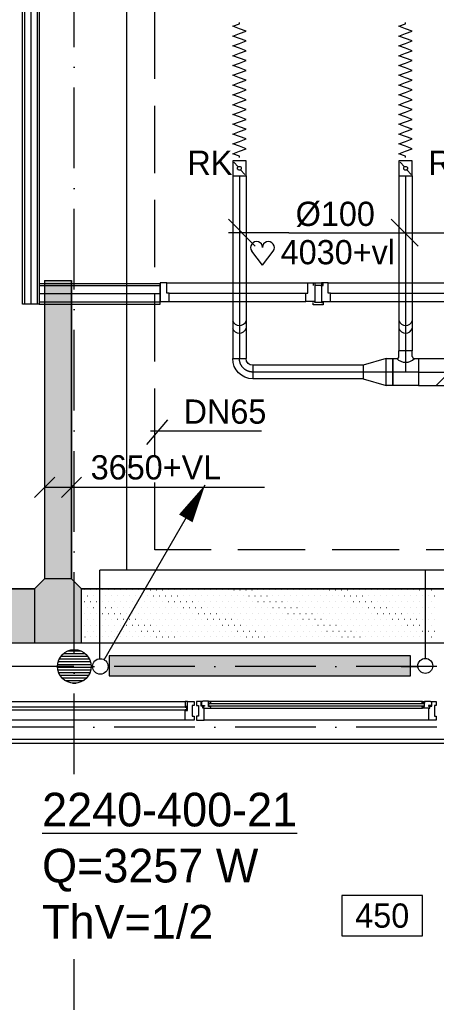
# Model space of a CAD drawing. Extents: x 25315 to 170951, y 867852 to 951952.
# Tile 86 of 119: x 99617 to 102715, y 910768 to 918082. Entities that reach past the tile are written whole.
import ezdxf
from ezdxf.enums import TextEntityAlignment as Align

# ---------------------------------------------------------------- set-up
doc = ezdxf.new("R2010")
doc.units = 0
doc.header["$LTSCALE"] = 100
for name, pattern in [('2322107', [2000, 1000, 1000]), ('2322108', [7, 5, -2]), ('CENTER2', [11.25, 7.5, -1.25, 1.25, -1.25]), ('CENTER4', [5, 3.125, -0.625, 0.625, -0.625]), ('DASHDOT', [9, 6, -1.5, 0, -1.5]), ('LURETOUR', [6, 4, -2])]:
    doc.linetypes.add(name, pattern=pattern)
doc.layers.get('0').update_dxf_attribs({"linetype": 'CONTINUOUS'})
for name, color, linetype in [('AL$7----_STRAMIEN', 1, 'DASHDOT'), ('BOUW', 8, 'CONTINUOUS'), ('KABELGOOT', 8, 'CONTINUOUS'), ('WI561---', 1, 'CONTINUOUS'), ('WL531---', 4, 'CONTINUOUS'), ('WL561---', 4, 'CONTINUOUS'), ('WL561---_AANVOER', 4, 'CONTINUOUS'), ('WL561---_RETOUR', 4, 'CONTINUOUS'), ('WL570---', 3, 'CONTINUOUS'), ('WL570---_HARTLIJN', 7, 'CONTINUOUS'), ('WL570---_RETOUR', 3, 'CONTINUOUS'), ('WL570---_TOEVOER', 3, 'CONTINUOUS'), ('WM570---', 1, 'CONTINUOUS')]:
    doc.layers.add(name, color=color, linetype=linetype)
doc.styles.add('BURO-018', font='BUROFONT.shx', dxfattribs={"height": 180})
doc.styles.add('BURO-025', font='BUROFONT.shx', dxfattribs={"height": 250})

# ---------------------------------------------------------------- blocks, each defined once
blk = doc.blocks.new('LU-ORND')
at = {"color": 0, "linetype": 'CONTINUOUS'}
for p, q in [((-3, 1.5), (-3, -1.5)), ((3, 1.5), (-3, 1.5)), ((3, -1.5), (3, 1.5)), ((-3, -1.5), (3, -1.5))]:
    blk.add_line(p, q, dxfattribs=at)
blk = doc.blocks.new('2322401')
at = {"color": 0, "linetype": 'CONTINUOUS'}
for p, q in [((-0.5, 0.5, 1), (-0.5, 0.5)), ((-0.5, 0.5, 1), (-0.5, -0.5, 1)), ((0.5, 0.5, 1), (-0.5, 0.5, 1)), ((0.5, 0.5), (-0.5, 0.5)), ((-0.5, 0.5), (-0.5, -0.5)), ((0.5, 0.5, 1), (0.5, 0.5)), ((0.5, -0.5, 1), (0.5, 0.5, 1)), ((0.5, -0.5), (0.5, 0.5)), ((-0.5, -0.5, 1), (-0.5, -0.5)), ((-0.5, -0.5, 1), (0.5, -0.5, 1)), ((-0.5, -0.5), (0.5, -0.5)), ((0.5, -0.5, 1), (0.5, -0.5))]:
    blk.add_line(p, q, dxfattribs=at)
blk = doc.blocks.new('CVHATCH1')
at = {"color": 0, "linetype": 'CONTINUOUS'}
blk.add_solid([(-0.5, -0.5), (0.5, -0.5), (-0.5, 0.5), (0.5, 0.5)], dxfattribs=at)
blk = doc.blocks.new('CVRINFO2')
at = {"color": 0, "linetype": 'CONTINUOUS', "style": 'BURO-025'}
for tag, p in [('CV_TEXT125', (0, 0)), ('CV_TEXT225', (0, -4.167)), ('CV_TEXT325', (0, -8.333)), ('CV_TEXT425', (0, -12.5))]:
    blk.add_attdef(tag, p, '', height=2.5, dxfattribs=at)
blk = doc.blocks.new('LDV1107')
at = {"color": 0, "linetype": 'CONTINUOUS'}
blk.add_line((0.25, 0.433), (6.75, 11.691), dxfattribs=at)
blk.add_lwpolyline([(6.75, 11.691, 0, 1, 0), (5.5, 9.526, 1, 1, 0)], format="xyseb", dxfattribs=at)
blk.add_circle((0, 0), 0.5, dxfattribs=at)
blk = doc.blocks.new('LU-1D-K-64')
at = {"color": 0, "linetype": 'CONTINUOUS'}
for p, q in [((-0.5, 50), (0.5, 50)), ((-0.5, -50), (0.5, -50))]:
    blk.add_line(p, q, dxfattribs=at)
at = {"layer": 'WL570---_HARTLIJN', "linetype": 'CENTER2'}
blk.add_line((-0.5, 0), (0.5, 0), dxfattribs=at)
blk = doc.blocks.new('LU-1D-KL1-6470')
at = {"color": 0, "linetype": 'CONTINUOUS'}
for p, q in [((-56, 50), (-56, -50)), ((56, 50), (-56, 50)), ((45.6, 40.7), (10.4, 9.3)), ((56, -50), (56, 50)), ((-56, -50), (56, -50)), ((-10.4, -9.3), (-45.6, -40.7))]:
    blk.add_line(p, q, dxfattribs=at)
blk.add_circle((0, 0), 14, dxfattribs=at)
blk = doc.blocks.new('LU-1D-F-643EB')
at = {"color": 0, "linetype": 'CONTINUOUS'}
for p, q in [((-501.7, 0), (-491.4, 0)), ((-491.4, 0), (-473.2, 50)), ((-473.2, 50), (-455, 0)), ((-455, 0), (-436.8, -50)), ((-436.8, -50), (-418.6, 0)), ((-418.6, 0), (-400.4, 50)), ((-400.4, 50), (-382.2, 0)), ((-382.2, 0), (-364, -50)), ((-364, -50), (-345.8, 0)), ((-345.8, 0), (-327.6, 50)), ((-327.6, 50), (-309.4, 0)), ((-309.4, 0), (-291.2, -50)), ((-291.2, -50), (-273, 0)), ((-273, 0), (-254.8, 50)), ((-254.8, 50), (-236.6, 0)), ((-236.6, 0), (-218.4, -50)), ((-218.4, -50), (-200.2, 0)), ((-200.2, 0), (-182, 50)), ((-182, 50), (-163.8, 0)), ((-163.8, 0), (-145.6, -50)), ((-145.6, -50), (-127.4, 0)), ((-127.4, 0), (-109.2, 50)), ((-109.2, 50), (-91, 0)), ((-91, 0), (-72.8, -50)), ((-72.8, -50), (-54.6, 0)), ((-54.6, 0), (-36.4, 50)), ((-36.4, 50), (-18.2, 0)), ((-18.2, 0), (0, -50)), ((0, -50), (18.2, 0)), ((18.2, 0), (36.4, 50)), ((36.4, 50), (54.6, 0)), ((54.6, 0), (72.8, -50)), ((72.8, -50), (91, 0)), ((91, 0), (109.2, 50)), ((109.2, 50), (127.4, 0)), ((127.4, 0), (145.6, -50)), ((145.6, -50), (163.8, 0)), ((163.8, 0), (182, 50)), ((182, 50), (200.2, 0)), ((200.2, 0), (218.4, -50)), ((218.4, -50), (236.6, 0)), ((236.6, 0), (254.8, 50)), ((254.8, 50), (273, 0)), ((273, 0), (291.2, -50)), ((291.2, -50), (309.4, 0)), ((309.4, 0), (327.6, 50)), ((327.6, 50), (345.8, 0)), ((345.8, 0), (364, -50)), ((364, -50), (382.2, 0)), ((382.2, 0), (400.4, 50)), ((400.4, 50), (418.6, 0)), ((418.6, 0), (436.8, -50)), ((436.8, -50), (455, 0)), ((455, 0), (473.2, 50)), ((473.2, 50), (491.4, 0)), ((491.4, 0), (501.7, 0))]:
    blk.add_line(p, q, dxfattribs=at)
blk = doc.blocks.new('LU-1D-K-C8')
at = {"color": 0, "linetype": 'CONTINUOUS'}
for p, q in [((-0.5, 100), (0.5, 100)), ((-0.5, -100), (0.5, -100))]:
    blk.add_line(p, q, dxfattribs=at)
at = {"layer": 'WL570---_HARTLIJN', "linetype": 'CENTER2'}
blk.add_line((-0.5, 0), (0.5, 0), dxfattribs=at)
blk = doc.blocks.new('LU-1D-T--5A-C8645ABE9D')
at = {"color": 0, "linetype": 'CONTINUOUS'}
for p, q in [((-95.4, -100), (-95.4, 100)), ((-95.4, 100), (95.4, 100)), ((95.4, 100), (95.4, -100)), ((-66, -100), (-95.4, -100)), ((-50, -116), (-50, -157.3)), ((50, -116), (50, -157.3)), ((95.4, -100), (66, -100)), ((-50, -157.3), (50, -157.3))]:
    blk.add_line(p, q, dxfattribs=at)
at = {"color": 0, "linetype": 'CONTINUOUS', "flags": 128}
for points in [[(-50, -116, 0.02182), (-50.1, -114.2, 0.037214), (-50.2, -113.2, 0.006436), (-50.8, -111.1, 0.02182), (-51, -110.5, 0.02182), (-51.5, -109.2, 0.02182), (-52.1, -108, 0.02182), (-52.9, -106.8, 0.02182), (-53.7, -105.7, 0.02182), (-54.7, -104.7, 0.02182), (-55.7, -103.7, 0.02182), (-56.8, -102.9, 0.02182), (-58, -102.1, 0.02182), (-59.2, -101.5, 0.02182), (-60.5, -101, 0.02182), (-61.1, -100.8, 0.006436), (-63.2, -100.2, 0.037214), (-64.2, -100.1, 0.02182), (-66, -100)], [(66, -100, 0.02182), (64.2, -100.1, 0.037214), (63.2, -100.2, 0.006436), (61.1, -100.8, 0.02182), (60.5, -101, 0.02182), (59.2, -101.5, 0.02182), (58, -102.1, 0.02182), (56.8, -102.9, 0.02182), (55.7, -103.7, 0.02182), (54.7, -104.7, 0.02182), (53.7, -105.7, 0.02182), (52.9, -106.8, 0.02182), (52.1, -108, 0.02182), (51.5, -109.2, 0.02182), (51, -110.5, 0.02182), (50.8, -111.1, 0.006436), (50.2, -113.2, 0.037214), (50.1, -114.2, 0.02182), (50, -116)]]:
    blk.add_lwpolyline(points, format="xyb", dxfattribs=at)
at = {"color": 0, "linetype": 'CONTINUOUS'}
blk.add_arc((0, -166), 93.3, 45, 135, dxfattribs=at)
at = {"layer": 'WL570---_HARTLIJN', "linetype": 'CENTER4'}
for p, q in [((-95.4, 0), (95.4, 0)), ((0, -157.3), (0, 0))]:
    blk.add_line(p, q, dxfattribs=at)
blk = doc.blocks.new('LU-1D-VCH-C864A932')
at = {"color": 0, "linetype": 'CONTINUOUS'}
for p, q in [((0, -100), (0, 100)), ((0, 100), (50, 100)), ((50, 100), (50, -100)), ((219.0422, 50), (50, 100)), ((219.0422, -50), (219.0422, 50)), ((50, -100), (219.0422, -50)), ((50, -100), (0, -100))]:
    blk.add_line(p, q, dxfattribs=at)
at = {"layer": 'WL570---_HARTLIJN', "linetype": 'CENTER4'}
blk.add_line((0, 0), (219.0422, 0), dxfattribs=at)
blk = doc.blocks.new('LU-1D-B-1-645A64')
at = {"color": 0, "linetype": 'CONTINUOUS'}
for p, q in [((50, 100), (-50, 100)), ((-100, 50), (-100, -50))]:
    blk.add_line(p, q, dxfattribs=at)
for radius in [50, 150]:
    blk.add_arc((-100, 100), radius, 270, 0, dxfattribs=at)
at = {"layer": 'WL570---_HARTLIJN', "linetype": 'CENTER4'}
blk.add_arc((-100, 100), 100, 270, 0, dxfattribs=at)
blk = doc.blocks.new('*U454', base_point=(102813.6, 609491.6))
at = {"color": 0, "linetype": 'CONTINUOUS'}
for p, q in [((102713.9, 609491.9), (102913.3, 609691.3)), ((102813.6, 608891.6), (102813.6, 609691.6)), ((102813.6, 608891.6), (103453.5, 608891.6))]:
    blk.add_line(p, q, dxfattribs=at)
at = {"layer": 'WM570---', "linetype": 'CONTINUOUS', "style": 'BURO-018'}
blk.add_text('%%c200', height=180, dxfattribs=at).set_placement((102863.6, 608941.6))
blk = doc.blocks.new('HART')
at = {"color": 1}
for q in [(-39.7, 52.4), (39.7, 52.4)]:
    blk.add_line((0, 0), q, dxfattribs=at)
for centre, start, end in [((-22.1, 65.7), 0, 217.1867), ((22.1, 65.7), 322.8133, 180)]:
    blk.add_arc(centre, 22.1, start, end, dxfattribs=at)

msp = doc.modelspace()

# ---------------------------------------------------------------- hatches: boundary and pattern name
at = {"layer": 'WL531---'}
h = msp.add_hatch(dxfattribs=at)
h.set_pattern_fill('KABELGT', color=8, scale=7, style=0)
h.set_pattern_definition([(0, (8e-11, 771568.626), (21.875, 43.75), [0.7, -43.75])])
h.paths.add_polyline_path([(81816.7, 913854.1), (81816.7, 913454.9), (81817.5, 913454.1), (99727.7, 913454.1), (99727.7, 913854.1)])
h.paths.add_polyline_path([(99727.7, 913454.1), (100077.7, 913454.1), (100077.7, 913854.1), (100002.7, 913929.1), (99802.7, 913929.1), (99727.7, 913854.1)])
h.paths.add_polyline_path([(100002.7, 916143.7), (99802.7, 916143.7), (99802.7, 914608.7), (100002.7, 914608.7)])
h.paths.add_polyline_path([(100002.7, 914608.7), (99802.7, 914608.7), (99802.7, 913929.1), (100002.7, 913929.1)])

# ---------------------------------------------------------------- linework, layer by layer
at = {"color": 1, "linetype": 'CONTINUOUS'}
for p, q in [((101369, 916400.3), (101169.6, 916599.7)), ((102578.8, 916400.3), (102379.4, 916599.7)), ((101619.3, 916500), (101169.3, 916500)), ((101619.3, 916500), (104901.1, 916500))]:
    msp.add_line(p, q, dxfattribs=at)
at = {"layer": 'AL$7----_STRAMIEN', "color": 1}
for p, q in [((100023.6, 912477.8), (100023.6, 949018.6)), ((144123.6, 913277.5), (54710.3, 913277.5)), ((144123.6, 912827.5), (54329.2, 912827.5)), ((100023.6, 908027.5), (100023.6, 911102.6))]:
    msp.add_line(p, q, dxfattribs=at)
at = {"layer": 'BOUW'}
for p, q in [((99924.1, 913353.3), (100123.1, 913353.3)), ((99943.2, 913373.3), (100104, 913373.3)), ((99976.3, 913393.3), (100070.9, 913393.3)), ((99898.7, 913273.3), (100148.5, 913273.3)), ((99899.6, 913293.3), (100147.6, 913293.3)), ((99903.8, 913313.3), (100143.4, 913313.3)), ((99911.7, 913333.3), (100135.5, 913333.3)), ((99901, 913253.3), (100146.2, 913253.3)), ((99906.7, 913233.3), (100140.5, 913233.3)), ((99916.4, 913213.3), (100130.8, 913213.3)), ((99931.3, 913193.3), (100115.9, 913193.3)), ((99954.7, 913173.3), (100092.5, 913173.3)), ((100010.3, 913153.3), (100036.9, 913153.3)), ((99559.6, 913017.7), (100847.6, 913017.7)), ((100847.6, 913017.7), (100847.6, 912979.7)), ((100864.6, 913017.7), (100847.6, 913017.7)), ((100847.6, 912979.7), (100864.6, 912979.7)), ((100864.6, 912979.7), (100847.6, 912979.7)), ((100847.6, 912979.7), (100847.6, 912975.7)), ((100864.6, 912979.7), (100864.6, 913017.7)), ((100864.6, 913017.7), (100914.6, 913017.7)), ((100864.6, 912950.7), (100864.6, 913017.7)), ((100864.6, 912950.7), (100864.6, 912979.7)), ((100900.6, 912988.2), (100900.6, 912908.2)), ((100914.6, 912988.2), (100900.6, 912988.2)), ((100914.6, 913017.7), (100914.6, 912988.2)), ((100965.6, 913017.7), (100932.6, 913017.7)), ((100932.6, 913017.7), (100932.6, 912988.2)), ((100932.6, 912988.2), (100946.6, 912988.2)), ((100946.6, 912988.2), (100946.6, 912908.2)), ((100965.6, 912981.7), (100965.6, 913017.7)), ((100979.6, 912981.7), (100965.6, 912981.7)), ((100968.8, 913016.4), (100968.8, 912986.7)), ((100975.8, 913016.4), (100968.8, 913016.4)), ((100968.8, 912986.7), (100991.3, 912986.7)), ((100978.3, 913020.7), (100975.8, 913016.4)), ((101020.8, 913020.7), (100978.3, 913020.7)), ((100979.6, 912966.7), (100979.6, 912981.7)), ((100983.3, 912981.7), (100983.3, 912966.7)), ((100991.3, 912981.7), (100983.3, 912981.7)), ((100991.3, 912986.7), (100991.3, 912981.7)), ((101020.8, 912979.7), (101020.8, 913020.7)), ((101037.8, 913018.4), (101020.8, 913018.4)), ((101020.8, 913018.4), (101020.8, 913004.9)), ((101020.8, 913004.9), (101037.8, 913004.9)), ((101037.8, 912979.7), (101020.8, 912979.7)), ((101022.8, 913002.9), (102624.4, 913002.9)), ((101022.8, 912981.7), (101022.8, 913002.9)), ((102624.4, 912981.7), (101022.8, 912981.7)), ((101035.7, 913020.7), (102611.5, 913020.7)), ((101035.7, 912966.7), (101037.8, 912979.7)), ((101037.8, 913004.9), (101037.8, 913018.4)), ((102609.4, 913018.4), (102626.4, 913018.4)), ((102609.4, 913004.9), (102609.4, 913018.4)), ((102626.4, 913004.9), (102609.4, 913004.9)), ((102609.4, 912979.7), (102626.4, 912979.7)), ((102611.5, 912966.7), (102609.4, 912979.7)), ((102624.4, 913002.9), (102624.4, 912981.7)), ((102626.4, 913020.7), (102668.9, 913020.7)), ((102626.4, 912979.7), (102626.4, 913020.7)), ((102626.4, 913018.4), (102626.4, 913004.9)), ((102655.9, 912986.7), (102655.9, 912981.7)), ((102678.4, 912986.7), (102655.9, 912986.7)), ((102655.9, 912981.7), (102663.9, 912981.7)), ((102663.9, 912981.7), (102663.9, 912966.7)), ((102667.6, 912981.7), (102681.6, 912981.7)), ((102667.6, 912966.7), (102667.6, 912981.7)), ((102668.9, 913020.7), (102671.3, 913016.4)), ((102671.3, 913016.4), (102678.4, 913016.4)), ((102678.4, 913016.4), (102678.4, 912986.7)), ((102681.6, 913017.7), (102714.6, 913017.7)), ((102681.6, 912981.7), (102681.6, 913017.7)), ((102700.6, 912988.2), (102700.6, 912908.2)), ((102714.6, 912988.2), (102700.6, 912988.2)), ((102714.6, 913017.7), (102714.6, 912988.2)), ((100860.6, 912975.7), (99546.6, 912975.7)), ((99546.6, 912954.7), (100860.6, 912954.7)), ((100847.6, 912975.7), (100860.6, 912975.7)), ((100847.6, 912954.7), (100847.6, 912950.7)), ((100860.6, 912954.7), (100847.6, 912954.7)), ((100847.6, 912950.7), (100864.6, 912950.7)), ((100847.6, 912878.7), (100847.6, 912950.7)), ((100847.6, 912950.7), (100864.6, 912950.7)), ((100860.6, 912954.7), (100860.6, 912975.7)), ((100860.6, 912975.7), (100860.6, 912954.7)), ((100900.6, 912908.2), (100914.6, 912908.2)), ((100914.6, 912908.2), (100914.6, 912878.7)), ((100932.6, 912908.2), (100932.6, 912878.7)), ((100946.6, 912908.2), (100932.6, 912908.2)), ((100988.6, 912966.7), (100979.6, 912966.7)), ((100983.3, 912966.7), (100988.6, 912966.7)), ((100988.6, 912966.7), (101035.7, 912966.7)), ((100988.6, 912878.7), (100988.6, 912966.7)), ((101035.7, 912966.7), (102611.5, 912966.7)), ((102658.6, 912966.7), (102611.5, 912966.7)), ((102663.9, 912966.7), (102658.6, 912966.7)), ((102658.6, 912966.7), (102667.6, 912966.7)), ((102658.6, 912878.7), (102658.6, 912966.7)), ((102700.6, 912908.2), (102714.6, 912908.2)), ((102714.6, 912908.2), (102714.6, 912878.7)), ((100847.6, 912878.7), (99559.6, 912878.7)), ((100914.6, 912878.7), (100847.6, 912878.7)), ((100932.6, 912878.7), (100988.6, 912878.7)), ((102658.6, 912878.7), (100988.6, 912878.7)), ((102714.6, 912878.7), (102658.6, 912878.7)), ((99483.6, 912737.5), (117703.6, 912737.5))]:
    msp.add_line(p, q, dxfattribs=at)
for points in [[(99763.1, 922727.7), (99763.1, 915969.7), (99638.1, 915969.7), (99638.1, 922727.7)], [(100660.7, 916119.7), (99763.1, 916119.7), (99763.1, 915969.7), (100660.7, 915969.7)]]:
    msp.add_lwpolyline(points, close=True, dxfattribs=at)
for points in [[(99653.1, 922727.7), (99653.1, 915969.7)], [(99700.6, 922727.7), (99700.6, 915969.7)], [(99700.6, 922727.7), (99700.6, 916044.7), (99700.6, 915969.7)], [(99748.1, 922727.7), (99748.1, 915969.7)], [(100660.7, 916126.7), (100660.7, 915987.7), (100727.7, 915987.7), (100727.7, 916050.7), (100710.7, 916050.7), (100710.7, 916126.7), (100660.7, 916126.7)], [(100710.7, 916126.7), (101760.7, 916126.7)], [(101810.7, 916126.7), (101810.7, 915987.7), (101743.7, 915987.7), (101743.7, 916050.7), (101760.7, 916050.7), (101760.7, 916126.7), (101810.7, 916126.7)], [(101860.8, 916107.2), (101873.3, 916107.2), (101873.3, 916125.2), (101810.7, 916125.2), (101798.2, 916125.2), (101798.2, 916107.2)], [(101860.8, 916126.7), (101860.8, 915987.7), (101927.8, 915987.7), (101927.8, 916050.7), (101910.8, 916050.7), (101910.8, 916126.7), (101860.8, 916126.7)], [(101910.8, 916126.7), (102960.8, 916126.7)], [(100660.7, 916104.7), (99763.1, 916104.7)], [(100657.8, 916104.7), (100084, 916104.7)], [(100727.7, 916050.7), (101743.7, 916050.7)], [(101860.8, 916101.7), (101860.8, 916107.2), (101810.7, 916107.2), (101810.7, 916101.7)], [(101927.8, 916050.7), (102943.8, 916050.7)], [(100660.7, 916044.7), (99763.1, 916044.7)], [(100660.7, 915984.7), (99763.1, 915984.7)], [(100657.8, 915984.7), (100084, 915984.7)], [(100727.7, 915987.7), (101743.7, 915987.7)], [(101860.8, 915982.2), (101873.3, 915982.2), (101873.3, 915964.2), (101810.7, 915964.2), (101798.2, 915964.2), (101798.2, 915982.2)], [(101860.8, 915987.7), (101860.8, 915982.2), (101810.7, 915982.2), (101810.7, 915987.7)], [(101927.8, 915987.7), (102943.8, 915987.7)], [(99483.6, 912878.7), (99483.6, 912707.7), (117954.1, 912707.7)]]:
    msp.add_lwpolyline(points, dxfattribs=at)
msp.add_circle((100023.6, 913277.5), 125, dxfattribs=at)
at = {"layer": 'KABELGOOT', "color": 8}
for p, q in [((99802.7, 916143.7, 3710), (99802.7, 913929.1, 3710)), ((99802.7, 916143.7, 3650), (99802.7, 913929.1, 3650)), ((99802.7, 916143.7, 3650), (100002.7, 916143.7, 3650)), ((100002.7, 913929.1, 3710), (100002.7, 916143.7, 3710)), ((100002.7, 916143.7, 3650), (100002.7, 913929.1, 3650)), ((99727.7, 914533.7, 3650), (99877.7, 914683.7, 3650)), ((99927.7, 914533.7, 3650), (100077.7, 914683.7, 3650)), ((99802.7, 914608.7, 3650), (100061.9, 914608.7, 3650)), ((100061.9, 914608.7, 3650), (101436.9, 914608.7, 3650)), ((99727.7, 913854.1, 3650), (99802.7, 913929.1, 3650)), ((100002.7, 913929.1, 3650), (99802.7, 913929.1, 3650)), ((99802.7, 913929.1, 3650), (99802.7, 913929.1, 3650)), ((100002.7, 913929.1, 3650), (100002.7, 913929.1, 3650)), ((100002.7, 913929.1, 3650), (100077.7, 913854.1, 3650)), ((99727.7, 913854.1, 3710), (75518.1, 913854.1, 3710)), ((75518.1, 913854.1, 3650), (99727.7, 913854.1, 3650)), ((99727.7, 913854.1, 3650), (99727.7, 913854.1, 3650)), ((99727.7, 913854.1, 3650), (99727.7, 913454.1, 3650)), ((115440.6, 913854.1, 3710), (100077.7, 913854.1, 3710)), ((100077.7, 913854.1, 3650), (115440.6, 913854.1, 3650)), ((100077.7, 913854.1, 3650), (100077.7, 913854.1, 3650)), ((100077.7, 913454.1, 3650), (100077.7, 913854.1, 3650)), ((75518.1, 913454.1, 3650), (99727.7, 913454.1, 3650)), ((75518.1, 913454.1, 3710), (99727.7, 913454.1, 3710)), ((99727.7, 913454.1, 3710), (115440.6, 913454.1, 3710)), ((100077.7, 913454.1, 3650), (115440.6, 913454.1, 3650))]:
    msp.add_line(p, q, dxfattribs=at)
at = {"layer": 'WL531---', "color": 8}
for p, q in [((100077.6, 913802.8), (100078.3, 913802.8)), ((100099.5, 913846.5), (100100.2, 913846.5)), ((100122.1, 913802.8), (100122.8, 913802.8)), ((100143.9, 913846.5), (100144.6, 913846.5)), ((100166.5, 913802.8), (100167.2, 913802.8)), ((100188.4, 913846.5), (100189.1, 913846.5)), ((100211, 913802.8), (100211.7, 913802.8)), ((100232.8, 913846.5), (100233.5, 913846.5)), ((100255.4, 913802.8), (100256.1, 913802.8)), ((100277.3, 913846.5), (100278, 913846.5)), ((100299.9, 913802.8), (100300.6, 913802.8)), ((100321.7, 913846.5), (100322.4, 913846.5)), ((100344.3, 913802.8), (100345, 913802.8)), ((100366.2, 913846.5), (100366.9, 913846.5)), ((100388.8, 913802.8), (100389.5, 913802.8)), ((100410.6, 913846.5), (100411.3, 913846.5)), ((100433.2, 913802.8), (100433.9, 913802.8)), ((100455.1, 913846.5), (100455.8, 913846.5)), ((100477.7, 913802.8), (100478.4, 913802.8)), ((100499.5, 913846.5), (100500.2, 913846.5)), ((100522.1, 913802.8), (100522.8, 913802.8)), ((100544, 913846.5), (100544.7, 913846.5)), ((100566.6, 913802.8), (100567.3, 913802.8)), ((100588.4, 913846.5), (100589.1, 913846.5)), ((100611, 913802.8), (100611.7, 913802.8)), ((100632.9, 913846.5), (100633.6, 913846.5)), ((100655.5, 913802.8), (100656.2, 913802.8)), ((100677.3, 913846.5), (100678, 913846.5)), ((100699.9, 913802.8), (100700.6, 913802.8)), ((100721.8, 913846.5), (100722.5, 913846.5)), ((100744.4, 913802.8), (100745.1, 913802.8)), ((100766.2, 913846.5), (100766.9, 913846.5)), ((100788.8, 913802.8), (100789.5, 913802.8)), ((100810.7, 913846.5), (100811.4, 913846.5)), ((100833.3, 913802.8), (100834, 913802.8)), ((100855.1, 913846.5), (100855.8, 913846.5)), ((100877.7, 913802.8), (100878.4, 913802.8)), ((100899.6, 913846.5), (100900.3, 913846.5)), ((100922.2, 913802.8), (100922.9, 913802.8)), ((100944, 913846.5), (100944.7, 913846.5)), ((100966.6, 913802.8), (100967.3, 913802.8)), ((100988.5, 913846.5), (100989.2, 913846.5)), ((101011.1, 913802.8), (101011.8, 913802.8)), ((101032.9, 913846.5), (101033.6, 913846.5)), ((101055.5, 913802.8), (101056.2, 913802.8)), ((101077.4, 913846.5), (101078.1, 913846.5)), ((101100, 913802.8), (101100.7, 913802.8)), ((101121.8, 913846.5), (101122.5, 913846.5)), ((101144.4, 913802.8), (101145.1, 913802.8)), ((101166.3, 913846.5), (101167, 913846.5)), ((101188.9, 913802.8), (101189.6, 913802.8)), ((101210.7, 913846.5), (101211.4, 913846.5)), ((101233.3, 913802.8), (101234, 913802.8)), ((101255.2, 913846.5), (101255.9, 913846.5)), ((101277.8, 913802.8), (101278.5, 913802.8)), ((101299.6, 913846.5), (101300.3, 913846.5)), ((101322.2, 913802.8), (101322.9, 913802.8)), ((101344.1, 913846.5), (101344.8, 913846.5)), ((101366.7, 913802.8), (101367.4, 913802.8)), ((101388.5, 913846.5), (101389.2, 913846.5)), ((101411.1, 913802.8), (101411.8, 913802.8)), ((101433, 913846.5), (101433.7, 913846.5)), ((101455.6, 913802.8), (101456.3, 913802.8)), ((101477.4, 913846.5), (101478.1, 913846.5)), ((101500, 913802.8), (101500.7, 913802.8)), ((101521.9, 913846.5), (101522.6, 913846.5)), ((101544.5, 913802.8), (101545.2, 913802.8)), ((101566.3, 913846.5), (101567, 913846.5)), ((101588.9, 913802.8), (101589.6, 913802.8)), ((101610.8, 913846.5), (101611.5, 913846.5)), ((101633.4, 913802.8), (101634.1, 913802.8)), ((101655.2, 913846.5), (101655.9, 913846.5)), ((101677.8, 913802.8), (101678.5, 913802.8)), ((101699.7, 913846.5), (101700.4, 913846.5)), ((101722.3, 913802.8), (101723, 913802.8)), ((101744.1, 913846.5), (101744.8, 913846.5)), ((101766.7, 913802.8), (101767.4, 913802.8)), ((101788.6, 913846.5), (101789.3, 913846.5)), ((101811.2, 913802.8), (101811.9, 913802.8)), ((101833, 913846.5), (101833.7, 913846.5)), ((101855.6, 913802.8), (101856.3, 913802.8)), ((101877.5, 913846.5), (101878.2, 913846.5)), ((101900.1, 913802.8), (101900.8, 913802.8)), ((101921.9, 913846.5), (101922.6, 913846.5)), ((101944.5, 913802.8), (101945.2, 913802.8)), ((101966.4, 913846.5), (101967.1, 913846.5)), ((101989, 913802.8), (101989.7, 913802.8)), ((102010.8, 913846.5), (102011.5, 913846.5)), ((102033.4, 913802.8), (102034.1, 913802.8)), ((102055.3, 913846.5), (102056, 913846.5)), ((102077.9, 913802.8), (102078.6, 913802.8)), ((102099.7, 913846.5), (102100.4, 913846.5)), ((102122.3, 913802.8), (102123, 913802.8)), ((102144.2, 913846.5), (102144.9, 913846.5)), ((102166.8, 913802.8), (102167.5, 913802.8)), ((102188.6, 913846.5), (102189.3, 913846.5)), ((102211.2, 913802.8), (102211.9, 913802.8)), ((102233.1, 913846.5), (102233.8, 913846.5)), ((102255.7, 913802.8), (102256.4, 913802.8)), ((102277.5, 913846.5), (102278.2, 913846.5)), ((102300.1, 913802.8), (102300.8, 913802.8)), ((102322, 913846.5), (102322.7, 913846.5)), ((102344.6, 913802.8), (102345.3, 913802.8)), ((102366.4, 913846.5), (102367.1, 913846.5)), ((102389, 913802.8), (102389.7, 913802.8)), ((102410.9, 913846.5), (102411.6, 913846.5)), ((102433.5, 913802.8), (102434.2, 913802.8)), ((102455.3, 913846.5), (102456, 913846.5)), ((102477.9, 913802.8), (102478.6, 913802.8)), ((102499.8, 913846.5), (102500.5, 913846.5)), ((102522.4, 913802.8), (102523.1, 913802.8)), ((102544.2, 913846.5), (102544.9, 913846.5)), ((102566.8, 913802.8), (102567.5, 913802.8)), ((102588.7, 913846.5), (102589.4, 913846.5)), ((102611.3, 913802.8), (102612, 913802.8)), ((102633.1, 913846.5), (102633.8, 913846.5)), ((102655.7, 913802.8), (102656.4, 913802.8)), ((102677.6, 913846.5), (102678.3, 913846.5)), ((102700.2, 913802.8), (102700.9, 913802.8)), ((100078.3, 913715.3), (100079, 913715.3)), ((100100.2, 913759), (100100.9, 913759)), ((100122.8, 913715.3), (100123.5, 913715.3)), ((100144.6, 913759), (100145.3, 913759)), ((100167.2, 913715.3), (100167.9, 913715.3)), ((100189.1, 913759), (100189.8, 913759)), ((100211.7, 913715.3), (100212.4, 913715.3)), ((100233.5, 913759), (100234.2, 913759)), ((100256.1, 913715.3), (100256.8, 913715.3)), ((100278, 913759), (100278.7, 913759)), ((100300.6, 913715.3), (100301.3, 913715.3)), ((100322.4, 913759), (100323.1, 913759)), ((100345, 913715.3), (100345.7, 913715.3)), ((100366.9, 913759), (100367.6, 913759)), ((100389.5, 913715.3), (100390.2, 913715.3)), ((100411.3, 913759), (100412, 913759)), ((100433.9, 913715.3), (100434.6, 913715.3)), ((100455.8, 913759), (100456.5, 913759)), ((100478.4, 913715.3), (100479.1, 913715.3)), ((100500.2, 913759), (100500.9, 913759)), ((100522.8, 913715.3), (100523.5, 913715.3)), ((100544.7, 913759), (100545.4, 913759)), ((100567.3, 913715.3), (100568, 913715.3)), ((100589.1, 913759), (100589.8, 913759)), ((100611.7, 913715.3), (100612.4, 913715.3)), ((100633.6, 913759), (100634.3, 913759)), ((100656.2, 913715.3), (100656.9, 913715.3)), ((100678, 913759), (100678.7, 913759)), ((100700.6, 913715.3), (100701.3, 913715.3)), ((100722.5, 913759), (100723.2, 913759)), ((100745.1, 913715.3), (100745.8, 913715.3)), ((100766.9, 913759), (100767.6, 913759)), ((100789.5, 913715.3), (100790.2, 913715.3)), ((100811.4, 913759), (100812.1, 913759)), ((100834, 913715.3), (100834.7, 913715.3)), ((100855.8, 913759), (100856.5, 913759)), ((100878.4, 913715.3), (100879.1, 913715.3)), ((100900.3, 913759), (100901, 913759)), ((100922.9, 913715.3), (100923.6, 913715.3)), ((100944.7, 913759), (100945.4, 913759)), ((100967.3, 913715.3), (100968, 913715.3)), ((100989.2, 913759), (100989.9, 913759)), ((101011.8, 913715.3), (101012.5, 913715.3)), ((101033.6, 913759), (101034.3, 913759)), ((101056.2, 913715.3), (101056.9, 913715.3)), ((101078.1, 913759), (101078.8, 913759)), ((101100.7, 913715.3), (101101.4, 913715.3)), ((101122.5, 913759), (101123.2, 913759)), ((101145.1, 913715.3), (101145.8, 913715.3)), ((101167, 913759), (101167.7, 913759)), ((101189.6, 913715.3), (101190.3, 913715.3)), ((101211.4, 913759), (101212.1, 913759)), ((101234, 913715.3), (101234.7, 913715.3)), ((101255.9, 913759), (101256.6, 913759)), ((101278.5, 913715.3), (101279.2, 913715.3)), ((101300.3, 913759), (101301, 913759)), ((101322.9, 913715.3), (101323.6, 913715.3)), ((101344.8, 913759), (101345.5, 913759)), ((101367.4, 913715.3), (101368.1, 913715.3)), ((101389.2, 913759), (101389.9, 913759)), ((101411.8, 913715.3), (101412.5, 913715.3)), ((101433.7, 913759), (101434.4, 913759)), ((101456.3, 913715.3), (101457, 913715.3)), ((101478.1, 913759), (101478.8, 913759)), ((101500.7, 913715.3), (101501.4, 913715.3)), ((101522.6, 913759), (101523.3, 913759)), ((101545.2, 913715.3), (101545.9, 913715.3)), ((101567, 913759), (101567.7, 913759)), ((101589.6, 913715.3), (101590.3, 913715.3)), ((101611.5, 913759), (101612.2, 913759)), ((101634.1, 913715.3), (101634.8, 913715.3)), ((101655.9, 913759), (101656.6, 913759)), ((101678.5, 913715.3), (101679.2, 913715.3)), ((101700.4, 913759), (101701.1, 913759)), ((101723, 913715.3), (101723.7, 913715.3)), ((101744.8, 913759), (101745.5, 913759)), ((101767.4, 913715.3), (101768.1, 913715.3)), ((101789.3, 913759), (101790, 913759)), ((101811.9, 913715.3), (101812.6, 913715.3)), ((101833.7, 913759), (101834.4, 913759)), ((101856.3, 913715.3), (101857, 913715.3)), ((101878.2, 913759), (101878.9, 913759)), ((101900.8, 913715.3), (101901.5, 913715.3)), ((101922.6, 913759), (101923.3, 913759)), ((101945.2, 913715.3), (101945.9, 913715.3)), ((101967.1, 913759), (101967.8, 913759)), ((101989.7, 913715.3), (101990.4, 913715.3)), ((102011.5, 913759), (102012.2, 913759)), ((102034.1, 913715.3), (102034.8, 913715.3)), ((102056, 913759), (102056.7, 913759)), ((102078.6, 913715.3), (102079.3, 913715.3)), ((102100.4, 913759), (102101.1, 913759)), ((102123, 913715.3), (102123.7, 913715.3)), ((102144.9, 913759), (102145.6, 913759)), ((102167.5, 913715.3), (102168.2, 913715.3)), ((102189.3, 913759), (102190, 913759)), ((102211.9, 913715.3), (102212.6, 913715.3)), ((102233.8, 913759), (102234.5, 913759)), ((102256.4, 913715.3), (102257.1, 913715.3)), ((102278.2, 913759), (102278.9, 913759)), ((102300.8, 913715.3), (102301.5, 913715.3)), ((102322.7, 913759), (102323.4, 913759)), ((102345.3, 913715.3), (102346, 913715.3)), ((102367.1, 913759), (102367.8, 913759)), ((102389.7, 913715.3), (102390.4, 913715.3)), ((102411.6, 913759), (102412.3, 913759)), ((102434.2, 913715.3), (102434.9, 913715.3)), ((102456, 913759), (102456.7, 913759)), ((102478.6, 913715.3), (102479.3, 913715.3)), ((102500.5, 913759), (102501.2, 913759)), ((102523.1, 913715.3), (102523.8, 913715.3)), ((102544.9, 913759), (102545.6, 913759)), ((102567.5, 913715.3), (102568.2, 913715.3)), ((102589.4, 913759), (102590.1, 913759)), ((102612, 913715.3), (102612.7, 913715.3)), ((102633.8, 913759), (102634.5, 913759)), ((102656.4, 913715.3), (102657.1, 913715.3)), ((102678.3, 913759), (102679, 913759)), ((102700.9, 913715.3), (102701.6, 913715.3)), ((100100.9, 913671.5), (100101.6, 913671.5)), ((100145.3, 913671.5), (100146, 913671.5)), ((100189.8, 913671.5), (100190.5, 913671.5)), ((100234.2, 913671.5), (100234.9, 913671.5)), ((100278.7, 913671.5), (100279.4, 913671.5)), ((100323.1, 913671.5), (100323.8, 913671.5)), ((100367.6, 913671.5), (100368.3, 913671.5)), ((100412, 913671.5), (100412.7, 913671.5)), ((100456.5, 913671.5), (100457.2, 913671.5)), ((100500.9, 913671.5), (100501.6, 913671.5)), ((100545.4, 913671.5), (100546.1, 913671.5)), ((100589.8, 913671.5), (100590.5, 913671.5)), ((100634.3, 913671.5), (100635, 913671.5)), ((100678.7, 913671.5), (100679.4, 913671.5)), ((100723.2, 913671.5), (100723.9, 913671.5)), ((100767.6, 913671.5), (100768.3, 913671.5)), ((100812.1, 913671.5), (100812.8, 913671.5)), ((100856.5, 913671.5), (100857.2, 913671.5)), ((100901, 913671.5), (100901.7, 913671.5)), ((100945.4, 913671.5), (100946.1, 913671.5)), ((100989.9, 913671.5), (100990.6, 913671.5)), ((101034.3, 913671.5), (101035, 913671.5)), ((101078.8, 913671.5), (101079.5, 913671.5)), ((101123.2, 913671.5), (101123.9, 913671.5)), ((101167.7, 913671.5), (101168.4, 913671.5)), ((101212.1, 913671.5), (101212.8, 913671.5)), ((101256.6, 913671.5), (101257.3, 913671.5)), ((101301, 913671.5), (101301.7, 913671.5)), ((101345.5, 913671.5), (101346.2, 913671.5)), ((101389.9, 913671.5), (101390.6, 913671.5)), ((101434.4, 913671.5), (101435.1, 913671.5)), ((101478.8, 913671.5), (101479.5, 913671.5)), ((101523.3, 913671.5), (101524, 913671.5)), ((101567.7, 913671.5), (101568.4, 913671.5)), ((101612.2, 913671.5), (101612.9, 913671.5)), ((101656.6, 913671.5), (101657.3, 913671.5)), ((101701.1, 913671.5), (101701.8, 913671.5)), ((101745.5, 913671.5), (101746.2, 913671.5)), ((101790, 913671.5), (101790.7, 913671.5)), ((101834.4, 913671.5), (101835.1, 913671.5)), ((101878.9, 913671.5), (101879.6, 913671.5)), ((101923.3, 913671.5), (101924, 913671.5)), ((101967.8, 913671.5), (101968.5, 913671.5)), ((102012.2, 913671.5), (102012.9, 913671.5)), ((102056.7, 913671.5), (102057.4, 913671.5)), ((102101.1, 913671.5), (102101.8, 913671.5)), ((102145.6, 913671.5), (102146.3, 913671.5)), ((102190, 913671.5), (102190.7, 913671.5)), ((102234.5, 913671.5), (102235.2, 913671.5)), ((102278.9, 913671.5), (102279.6, 913671.5)), ((102323.4, 913671.5), (102324.1, 913671.5)), ((102367.8, 913671.5), (102368.5, 913671.5)), ((102412.3, 913671.5), (102413, 913671.5)), ((102456.7, 913671.5), (102457.4, 913671.5)), ((102501.2, 913671.5), (102501.9, 913671.5)), ((102545.6, 913671.5), (102546.3, 913671.5)), ((102590.1, 913671.5), (102590.8, 913671.5)), ((102634.5, 913671.5), (102635.2, 913671.5)), ((102679, 913671.5), (102679.7, 913671.5)), ((100079, 913627.8), (100079.7, 913627.8)), ((100101.6, 913584), (100102.3, 913584)), ((100123.5, 913627.8), (100124.2, 913627.8)), ((100146, 913584), (100146.7, 913584)), ((100167.9, 913627.8), (100168.6, 913627.8)), ((100190.5, 913584), (100191.2, 913584)), ((100212.4, 913627.8), (100213.1, 913627.8)), ((100234.9, 913584), (100235.6, 913584)), ((100256.8, 913627.8), (100257.5, 913627.8)), ((100279.4, 913584), (100280.1, 913584)), ((100301.3, 913627.8), (100302, 913627.8)), ((100323.8, 913584), (100324.5, 913584)), ((100345.7, 913627.8), (100346.4, 913627.8)), ((100368.3, 913584), (100369, 913584)), ((100390.2, 913627.8), (100390.9, 913627.8)), ((100412.7, 913584), (100413.4, 913584)), ((100434.6, 913627.8), (100435.3, 913627.8)), ((100457.2, 913584), (100457.9, 913584)), ((100479.1, 913627.8), (100479.8, 913627.8)), ((100501.6, 913584), (100502.3, 913584)), ((100523.5, 913627.8), (100524.2, 913627.8)), ((100546.1, 913584), (100546.8, 913584)), ((100568, 913627.8), (100568.7, 913627.8)), ((100590.5, 913584), (100591.2, 913584)), ((100612.4, 913627.8), (100613.1, 913627.8)), ((100635, 913584), (100635.7, 913584)), ((100656.9, 913627.8), (100657.6, 913627.8)), ((100679.4, 913584), (100680.1, 913584)), ((100701.3, 913627.8), (100702, 913627.8)), ((100723.9, 913584), (100724.6, 913584)), ((100745.8, 913627.8), (100746.5, 913627.8)), ((100768.3, 913584), (100769, 913584)), ((100790.2, 913627.8), (100790.9, 913627.8)), ((100812.8, 913584), (100813.5, 913584)), ((100834.7, 913627.8), (100835.4, 913627.8)), ((100857.2, 913584), (100857.9, 913584)), ((100879.1, 913627.8), (100879.8, 913627.8)), ((100901.7, 913584), (100902.4, 913584)), ((100923.6, 913627.8), (100924.3, 913627.8)), ((100946.1, 913584), (100946.8, 913584)), ((100968, 913627.8), (100968.7, 913627.8)), ((100990.6, 913584), (100991.3, 913584)), ((101012.5, 913627.8), (101013.2, 913627.8)), ((101035, 913584), (101035.7, 913584)), ((101056.9, 913627.8), (101057.6, 913627.8)), ((101079.5, 913584), (101080.2, 913584)), ((101101.4, 913627.8), (101102.1, 913627.8)), ((101123.9, 913584), (101124.6, 913584)), ((101145.8, 913627.8), (101146.5, 913627.8)), ((101168.4, 913584), (101169.1, 913584)), ((101190.3, 913627.8), (101191, 913627.8)), ((101212.8, 913584), (101213.5, 913584)), ((101234.7, 913627.8), (101235.4, 913627.8)), ((101257.3, 913584), (101258, 913584)), ((101279.2, 913627.8), (101279.9, 913627.8)), ((101301.7, 913584), (101302.4, 913584)), ((101323.6, 913627.8), (101324.3, 913627.8)), ((101346.2, 913584), (101346.9, 913584)), ((101368.1, 913627.8), (101368.8, 913627.8)), ((101390.6, 913584), (101391.3, 913584)), ((101412.5, 913627.8), (101413.2, 913627.8)), ((101435.1, 913584), (101435.8, 913584)), ((101457, 913627.8), (101457.7, 913627.8)), ((101479.5, 913584), (101480.2, 913584)), ((101501.4, 913627.8), (101502.1, 913627.8)), ((101524, 913584), (101524.7, 913584)), ((101545.9, 913627.8), (101546.6, 913627.8)), ((101568.4, 913584), (101569.1, 913584)), ((101590.3, 913627.8), (101591, 913627.8)), ((101612.9, 913584), (101613.6, 913584)), ((101634.8, 913627.8), (101635.5, 913627.8)), ((101657.3, 913584), (101658, 913584)), ((101679.2, 913627.8), (101679.9, 913627.8)), ((101701.8, 913584), (101702.5, 913584)), ((101723.7, 913627.8), (101724.4, 913627.8)), ((101746.2, 913584), (101746.9, 913584)), ((101768.1, 913627.8), (101768.8, 913627.8)), ((101790.7, 913584), (101791.4, 913584)), ((101812.6, 913627.8), (101813.3, 913627.8)), ((101835.1, 913584), (101835.8, 913584)), ((101857, 913627.8), (101857.7, 913627.8)), ((101879.6, 913584), (101880.3, 913584)), ((101901.5, 913627.8), (101902.2, 913627.8)), ((101924, 913584), (101924.7, 913584)), ((101945.9, 913627.8), (101946.6, 913627.8)), ((101968.5, 913584), (101969.2, 913584)), ((101990.4, 913627.8), (101991.1, 913627.8)), ((102012.9, 913584), (102013.6, 913584)), ((102034.8, 913627.8), (102035.5, 913627.8)), ((102057.4, 913584), (102058.1, 913584)), ((102079.3, 913627.8), (102080, 913627.8)), ((102101.8, 913584), (102102.5, 913584)), ((102123.7, 913627.8), (102124.4, 913627.8)), ((102146.3, 913584), (102147, 913584)), ((102168.2, 913627.8), (102168.9, 913627.8)), ((102190.7, 913584), (102191.4, 913584)), ((102212.6, 913627.8), (102213.3, 913627.8)), ((102235.2, 913584), (102235.9, 913584)), ((102257.1, 913627.8), (102257.8, 913627.8)), ((102279.6, 913584), (102280.3, 913584)), ((102301.5, 913627.8), (102302.2, 913627.8)), ((102324.1, 913584), (102324.8, 913584)), ((102346, 913627.8), (102346.7, 913627.8)), ((102368.5, 913584), (102369.2, 913584)), ((102390.4, 913627.8), (102391.1, 913627.8)), ((102413, 913584), (102413.7, 913584)), ((102434.9, 913627.8), (102435.6, 913627.8)), ((102457.4, 913584), (102458.1, 913584)), ((102479.3, 913627.8), (102480, 913627.8)), ((102501.9, 913584), (102502.6, 913584)), ((102523.8, 913627.8), (102524.5, 913627.8)), ((102546.3, 913584), (102547, 913584)), ((102568.2, 913627.8), (102568.9, 913627.8)), ((102590.8, 913584), (102591.5, 913584)), ((102612.7, 913627.8), (102613.4, 913627.8)), ((102635.2, 913584), (102635.9, 913584)), ((102657.1, 913627.8), (102657.8, 913627.8)), ((102679.7, 913584), (102680.4, 913584)), ((102701.6, 913627.8), (102702.3, 913627.8)), ((100079.7, 913540.3), (100080.4, 913540.3)), ((100102.3, 913496.5), (100103, 913496.5)), ((100124.2, 913540.3), (100124.9, 913540.3)), ((100146.7, 913496.5), (100147.4, 913496.5)), ((100168.6, 913540.3), (100169.3, 913540.3)), ((100191.2, 913496.5), (100191.9, 913496.5)), ((100213.1, 913540.3), (100213.8, 913540.3)), ((100235.6, 913496.5), (100236.3, 913496.5)), ((100257.5, 913540.3), (100258.2, 913540.3)), ((100280.1, 913496.5), (100280.8, 913496.5)), ((100302, 913540.3), (100302.7, 913540.3)), ((100324.5, 913496.5), (100325.2, 913496.5)), ((100346.4, 913540.3), (100347.1, 913540.3)), ((100369, 913496.5), (100369.7, 913496.5)), ((100390.9, 913540.3), (100391.6, 913540.3)), ((100413.4, 913496.5), (100414.1, 913496.5)), ((100435.3, 913540.3), (100436, 913540.3)), ((100457.9, 913496.5), (100458.6, 913496.5)), ((100479.8, 913540.3), (100480.5, 913540.3)), ((100502.3, 913496.5), (100503, 913496.5)), ((100524.2, 913540.3), (100524.9, 913540.3)), ((100546.8, 913496.5), (100547.5, 913496.5)), ((100568.7, 913540.3), (100569.4, 913540.3)), ((100591.2, 913496.5), (100591.9, 913496.5)), ((100613.1, 913540.3), (100613.8, 913540.3)), ((100635.7, 913496.5), (100636.4, 913496.5)), ((100657.6, 913540.3), (100658.3, 913540.3)), ((100680.1, 913496.5), (100680.8, 913496.5)), ((100702, 913540.3), (100702.7, 913540.3)), ((100724.6, 913496.5), (100725.3, 913496.5)), ((100746.5, 913540.3), (100747.2, 913540.3)), ((100769, 913496.5), (100769.7, 913496.5)), ((100790.9, 913540.3), (100791.6, 913540.3)), ((100813.5, 913496.5), (100814.2, 913496.5)), ((100835.4, 913540.3), (100836.1, 913540.3)), ((100857.9, 913496.5), (100858.6, 913496.5)), ((100879.8, 913540.3), (100880.5, 913540.3)), ((100902.4, 913496.5), (100903.1, 913496.5)), ((100924.3, 913540.3), (100925, 913540.3)), ((100946.8, 913496.5), (100947.5, 913496.5)), ((100968.7, 913540.3), (100969.4, 913540.3)), ((100991.3, 913496.5), (100992, 913496.5)), ((101013.2, 913540.3), (101013.9, 913540.3)), ((101035.7, 913496.5), (101036.4, 913496.5)), ((101057.6, 913540.3), (101058.3, 913540.3)), ((101080.2, 913496.5), (101080.9, 913496.5)), ((101102.1, 913540.3), (101102.8, 913540.3)), ((101124.6, 913496.5), (101125.3, 913496.5)), ((101146.5, 913540.3), (101147.2, 913540.3)), ((101169.1, 913496.5), (101169.8, 913496.5)), ((101191, 913540.3), (101191.7, 913540.3)), ((101213.5, 913496.5), (101214.2, 913496.5)), ((101235.4, 913540.3), (101236.1, 913540.3)), ((101258, 913496.5), (101258.7, 913496.5)), ((101279.9, 913540.3), (101280.6, 913540.3)), ((101302.4, 913496.5), (101303.1, 913496.5)), ((101324.3, 913540.3), (101325, 913540.3)), ((101346.9, 913496.5), (101347.6, 913496.5)), ((101368.8, 913540.3), (101369.5, 913540.3)), ((101391.3, 913496.5), (101392, 913496.5)), ((101413.2, 913540.3), (101413.9, 913540.3)), ((101435.8, 913496.5), (101436.5, 913496.5)), ((101457.7, 913540.3), (101458.4, 913540.3)), ((101480.2, 913496.5), (101480.9, 913496.5)), ((101502.1, 913540.3), (101502.8, 913540.3)), ((101524.7, 913496.5), (101525.4, 913496.5)), ((101546.6, 913540.3), (101547.3, 913540.3)), ((101569.1, 913496.5), (101569.8, 913496.5)), ((101591, 913540.3), (101591.7, 913540.3)), ((101613.6, 913496.5), (101614.3, 913496.5)), ((101635.5, 913540.3), (101636.2, 913540.3)), ((101658, 913496.5), (101658.7, 913496.5)), ((101679.9, 913540.3), (101680.6, 913540.3)), ((101702.5, 913496.5), (101703.2, 913496.5)), ((101724.4, 913540.3), (101725.1, 913540.3)), ((101746.9, 913496.5), (101747.6, 913496.5)), ((101768.8, 913540.3), (101769.5, 913540.3)), ((101791.4, 913496.5), (101792.1, 913496.5)), ((101813.3, 913540.3), (101814, 913540.3)), ((101835.8, 913496.5), (101836.5, 913496.5)), ((101857.7, 913540.3), (101858.4, 913540.3)), ((101880.3, 913496.5), (101881, 913496.5)), ((101902.2, 913540.3), (101902.9, 913540.3)), ((101924.7, 913496.5), (101925.4, 913496.5)), ((101946.6, 913540.3), (101947.3, 913540.3)), ((101969.2, 913496.5), (101969.9, 913496.5)), ((101991.1, 913540.3), (101991.8, 913540.3)), ((102013.6, 913496.5), (102014.3, 913496.5)), ((102035.5, 913540.3), (102036.2, 913540.3)), ((102058.1, 913496.5), (102058.8, 913496.5)), ((102080, 913540.3), (102080.7, 913540.3)), ((102102.5, 913496.5), (102103.2, 913496.5)), ((102124.4, 913540.3), (102125.1, 913540.3)), ((102147, 913496.5), (102147.7, 913496.5)), ((102168.9, 913540.3), (102169.6, 913540.3)), ((102191.4, 913496.5), (102192.1, 913496.5)), ((102213.3, 913540.3), (102214, 913540.3)), ((102235.9, 913496.5), (102236.6, 913496.5)), ((102257.8, 913540.3), (102258.5, 913540.3)), ((102280.3, 913496.5), (102281, 913496.5)), ((102302.2, 913540.3), (102302.9, 913540.3)), ((102324.8, 913496.5), (102325.5, 913496.5)), ((102346.7, 913540.3), (102347.4, 913540.3)), ((102369.2, 913496.5), (102369.9, 913496.5)), ((102391.1, 913540.3), (102391.8, 913540.3)), ((102413.7, 913496.5), (102414.4, 913496.5)), ((102435.6, 913540.3), (102436.3, 913540.3)), ((102458.1, 913496.5), (102458.8, 913496.5)), ((102480, 913540.3), (102480.7, 913540.3)), ((102502.6, 913496.5), (102503.3, 913496.5)), ((102524.5, 913540.3), (102525.2, 913540.3)), ((102547, 913496.5), (102547.7, 913496.5)), ((102568.9, 913540.3), (102569.6, 913540.3)), ((102591.5, 913496.5), (102592.2, 913496.5)), ((102613.4, 913540.3), (102614.1, 913540.3)), ((102635.9, 913496.5), (102636.6, 913496.5)), ((102657.8, 913540.3), (102658.5, 913540.3)), ((102680.4, 913496.5), (102681.1, 913496.5)), ((102702.3, 913540.3), (102703, 913540.3))]:
    msp.add_line(p, q, dxfattribs=at)
at = {"layer": 'WL561---', "color": 1}
for p, q in [((100561.8, 914927.4), (100718.1, 915109.6)), ((100589, 915027.7), (101416.3, 915028.2))]:
    msp.add_line(p, q, dxfattribs=at)
msp.add_circle((102633.2, 913281.7), 55.7, dxfattribs=at)
at = {"layer": 'WL561---_AANVOER', "linetype": '2322107'}
for p, q in [((100414.4, 913993.1), (100414.4, 924686.8)), ((108256.4, 913993.1), (100213.5, 913993.1)), ((100213.5, 913336.1), (100213.5, 913993.1)), ((102634.8, 913335.3), (102634.8, 913993.8)), ((102584.6, 913275), (102453.3, 913275))]:
    msp.add_line(p, q, dxfattribs=at)
at = {"layer": 'WL561---_RETOUR', "linetype": '2322108'}
for p, q in [((100623.2, 914143.1), (100623.2, 924659)), ((105239.8, 914143.1), (100623.2, 914143.1))]:
    msp.add_line(p, q, dxfattribs=at)
at = {"layer": 'WL570---'}
for centre in [(101250.7, 915863.2), (102486.4, 915863.2), (101250.7, 915807), (102486.4, 915807)]:
    msp.add_arc(centre, 53, 198.56731, 341.08998, dxfattribs=at)

# ---------------------------------------------------------------- block references
at = {"layer": 'WI561---'}
ref = msp.add_blockref('CVRINFO2', (99784.1, 912089.4, 120), dxfattribs=dict(at, xscale=100, yscale=100, zscale=100))
ref.add_attrib('CV_TEXT125', '%%u2240-400-21', (99784.1, 912089.4, 120), dxfattribs={"layer": '0', "color": 2, "linetype": 'CONTINUOUS', "height": 250, "style": 'BURO-025'})
ref.add_attrib('CV_TEXT225', 'Q=3257 W', (99784.1, 911672.8, 120), dxfattribs={"layer": '0', "color": 2, "linetype": 'CONTINUOUS', "height": 250, "style": 'BURO-025'})
ref.add_attrib('CV_TEXT325', 'ThV=1/2', (99784.1, 911256.1, 120), dxfattribs={"layer": '0', "color": 2, "linetype": 'CONTINUOUS', "height": 250, "style": 'BURO-025'})
at = {"layer": 'WL561---', "xscale": 2240, "yscale": 150}
for name, zscale in [('2322401', 400), ('CVHATCH1', 2240)]:
    msp.add_blockref(name, (101402.3, 913282.7, 120), dxfattribs=dict(at, zscale=zscale))
at = {"layer": 'WL561---_AANVOER', "color": 2, "xscale": 115.5, "yscale": 115.5, "zscale": 115.5}
msp.add_blockref('LDV1107', (100216.8, 913277.5), dxfattribs=at)
at = {"layer": 'WL570---', "color": 1, "xscale": 2, "yscale": 2, "zscale": 2}
msp.add_blockref('HART', (101422.6, 916258.5), dxfattribs=at)
at = {"layer": 'WL570---_RETOUR', "linetype": 'CONTINUOUS', "rotation": 90}
for p in [(101250.9, 916978.2), (102486.6, 916978.2)]:
    msp.add_blockref('LU-1D-KL1-6470', p, dxfattribs=at)
at = {"layer": 'WL570---_RETOUR', "linetype": 'LURETOUR'}
for p, xscale, rotation in [((101250.9, 916243.4), 1357.273486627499, 270), ((102486.6, 916272), 1299.97998662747, 270), ((101759.4, 915464.7), 816.9532338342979, 180)]:
    msp.add_blockref('LU-1D-K-64', p, dxfattribs=dict(at, xscale=xscale, rotation=rotation))
at = {"layer": 'WL570---_RETOUR', "linetype": 'LURETOUR', "rotation": 180}
for name, p in [('LU-1D-T--5A-C8645ABE9D', (102486.6, 915464.7)), ('LU-1D-VCH-C864A932', (102391.3, 915464.7))]:
    msp.add_blockref(name, p, dxfattribs=at)
at = {"layer": 'WL570---_RETOUR', "linetype": 'LURETOUR'}
for name, p, xscale in [('LU-1D-B-1-645A64', (101250.9, 915464.7), -1), ('LU-1D-K-C8', (103076.1, 915464.7), 988.2816261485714)]:
    msp.add_blockref(name, p, dxfattribs=dict(at, xscale=xscale))
at = {"layer": 'WL570---_TOEVOER', "linetype": 'CONTINUOUS', "rotation": 90}
for p in [(101250.9, 917560.1), (102486.6, 917560.1)]:
    msp.add_blockref('LU-1D-F-643EB', p, dxfattribs=at)
at = {"layer": 'WM570---'}
msp.add_blockref('*U454', (102813.6, 915364.7), dxfattribs=at)
ref = msp.add_blockref('LU-ORND', (102312.8, 911427.1), dxfattribs=dict(at, xscale=100, yscale=100, zscale=100))
ref.add_attrib('LU_TEXT1', '450', dxfattribs={"layer": '0', "color": 1, "linetype": 'CONTINUOUS', "height": 180, "style": 'BURO-018'}).set_placement((102312.8, 911427.1), align=Align.MIDDLE)

# ---------------------------------------------------------------- texts
at = {"layer": 'KABELGOOT', "color": 8, "style": 'BURO-018'}
msp.add_text('3650+VL', height=180, dxfattribs=at).set_placement((100630.4, 914756.9), align=Align.MIDDLE)
at = {"layer": 'WL561---', "color": 1, "style": 'BURO-018'}
msp.add_text('DN65', height=180, dxfattribs=at).set_placement((100836, 915081))
at = {"layer": 'WL570---', "color": 1, "style": 'BURO-018'}
msp.add_text('4030+vl', height=180, dxfattribs=at).set_placement((101557.8, 916265.2))
at = {"layer": 'WM570---', "color": 1, "style": 'BURO-018'}
for p in [(100864.3, 916929.3), (102656, 916929.3)]:
    msp.add_text('RK', height=180, dxfattribs=at).set_placement(p)
at = {"layer": 'WM570---', "linetype": 'CONTINUOUS', "style": 'BURO-018'}
msp.add_text('%%c100', height=180, dxfattribs=at).set_placement((101669.3, 916550))

doc.saveas('drawing.dxf')
